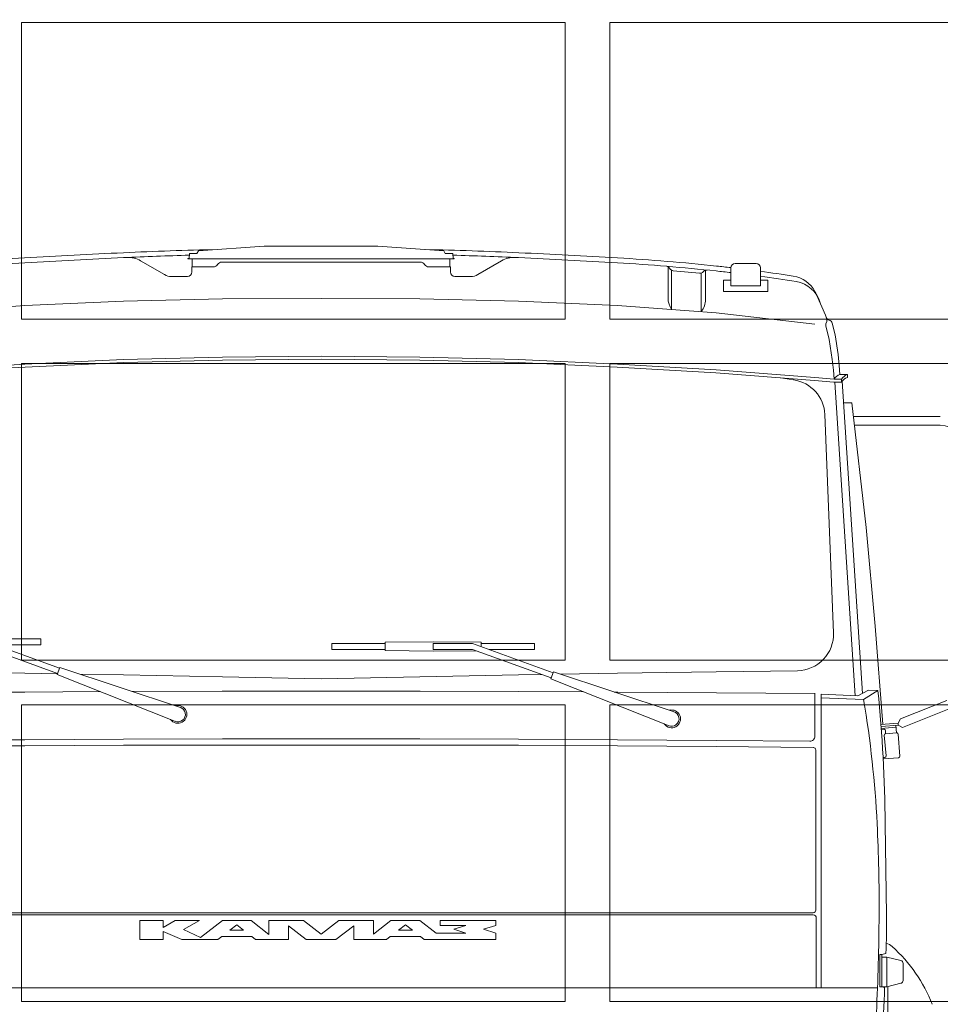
# Model space of a CAD drawing. Header units: metres. Extents: x -4 to 112, y -27 to 26.
# Tile 84 of 167: x 29.71 to 31.57, y 0.96 to 2.96. Entities that reach past the tile are written whole.
import ezdxf

# ---------------------------------------------------------------- set-up
doc = ezdxf.new("R2010")
doc.units = ezdxf.units.M
doc.header["$MEASUREMENT"] = 0
doc.layers.add('10 Wand außen', color=7, linetype='Continuous')
doc.layers.add('94 Genehmigungsplanung Bemaßung', color=7, linetype='Continuous')
doc.styles.add('ERSTELLTER_STIL_2', font='arial.ttf')
doc.dimstyles.new('ERSTELLTER_STIL__1', dxfattribs={"dimtxt": 0.25, "dimasz": 0.19, "dimexe": 0.18, "dimexo": 0.1, "dimgap": 0, "dimtad": 1, "dimtih": 1, "dimtoh": 1, "dimzin": 0, "dimdsep": 46, "dimtxsty": 'ERSTELLTER_STIL_2', "dimblk": 'ARROWHEAD_6', "dimblk1": 'ARROWHEAD_6', "dimblk2": 'ARROWHEAD_6', "dimcen": 0.09, "dimclrd": 7, "dimclre": 7, "dimclrt": 7, "dimazin": 0, "dimtfac": 1, "dimtdec": 4, "dimtmove": 0, "dimatfit": 3, "dimfxl": 1, "dimtolj": 1, "dimtzin": 0, "dimarcsym": 0})

# ---------------------------------------------------------------- blocks, each defined once
blk = doc.blocks.new('*D38', base_point=(27236.1321, 0))
at = {"layer": '94 Genehmigungsplanung Bemaßung', "color": 7, "linetype": 'Continuous', "lineweight": 13}
for p, q in [((17.3411, 9.2531), (17.3411, 9.6281)), ((58.1625, 9.2531), (58.1625, 9.6281)), ((17.4411, 9.5406), (17.2411, 9.3406)), ((58.0625, 9.3406), (58.2625, 9.5406)), ((17.1911, 9.4406), (17.3411, 9.4406)), ((17.3411, 9.4406), (58.1625, 9.4406)), ((58.1625, 9.4406), (58.3125, 9.4406))]:
    blk.add_line(p, q, dxfattribs=at)
at = {"layer": '94 Genehmigungsplanung Bemaßung', "color": 7, "lineweight": 13, "insert": (37.3228, 9.4906), "char_height": 0.25, "attachment_point": 7, "style": 'ERSTELLTER_STIL_2'}
blk.add_mtext('\\A1;{\\pql;\\fArial|b0|i0|c0|p0;\\W1.000000;40,82}', dxfattribs=at)
blk = doc.blocks.new('ARROWHEAD_6')
at = {"color": 0, "linetype": 'Continuous', "lineweight": 0}
for p, q in [((-0.5, -0.5), (0.5, 0.5)), ((0, 0), (-1, 0))]:
    blk.add_line(p, q, dxfattribs=at)

msp = doc.modelspace()

# ---------------------------------------------------------------- linework, layer by layer
at = {"color": 7, "linetype": 'Continuous', "lineweight": 13}
for p, q in [((30.0696, 2.4874), (30.2029, 2.4974)), ((30.4327, 2.4974), (30.2029, 2.4974)), ((30.566, 2.4874), (30.4327, 2.4974)), ((30.0483, 2.4724), (30.0506, 2.4724)), ((30.0483, 2.4724), (30.0483, 2.4717)), ((30.5873, 2.4717), (30.0483, 2.4717)), ((30.0515, 2.4824), (30.0506, 2.4724)), ((30.0515, 2.4824), (30.0667, 2.4824)), ((30.0571, 2.4717), (30.0571, 2.455)), ((30.0667, 2.4824), (30.0696, 2.4874)), ((30.5689, 2.4824), (30.566, 2.4874)), ((30.5841, 2.4824), (30.5689, 2.4824)), ((30.5785, 2.4717), (30.5785, 2.455)), ((30.5841, 2.4824), (30.585, 2.4724)), ((30.5873, 2.4724), (30.585, 2.4724)), ((30.5873, 2.4724), (30.5873, 2.4717)), ((30.0007, 2.4398), (29.9527, 2.4675)), ((30.0998, 2.455), (30.0562, 2.455)), ((30.0562, 2.455), (30.0562, 2.445)), ((30.5186, 2.465), (30.1171, 2.465)), ((30.5359, 2.455), (30.5794, 2.455)), ((30.5794, 2.455), (30.5794, 2.445)), ((30.6349, 2.4398), (30.6829, 2.4675)), ((31.0197, 2.4555), (31.0197, 2.3919)), ((31.0248, 2.4501), (31.0219, 2.4536)), ((31.1468, 2.4531), (31.1468, 2.4171)), ((31.1558, 2.462), (31.1977, 2.462)), ((31.2067, 2.4531), (31.2067, 2.4171)), ((30.0152, 2.4359), (30.0472, 2.4359)), ((30.6204, 2.4359), (30.5885, 2.4359)), ((31.0269, 2.4484), (31.0269, 2.3691)), ((31.0302, 2.4473), (31.0835, 2.4424)), ((31.0868, 2.4427), (31.0868, 2.3647)), ((31.0894, 2.4442), (31.0929, 2.4471)), ((31.0955, 2.4485), (31.0955, 2.3895)), ((31.1318, 2.4286), (31.1468, 2.4286)), ((31.1318, 2.4286), (31.1318, 2.4056)), ((31.1468, 2.4171), (31.2067, 2.4171)), ((31.2067, 2.4286), (31.2217, 2.4286)), ((31.2217, 2.4286), (31.2217, 2.4056)), ((29.9183, 2.3858), (30.1181, 2.3903)), ((30.1181, 2.3903), (30.3178, 2.3915)), ((30.5176, 2.3903), (30.3178, 2.3915)), ((30.7173, 2.3858), (30.5176, 2.3903)), ((31.1318, 2.4056), (31.2217, 2.4056)), ((31.317, 2.4052), (31.321, 2.3975)), ((31.321, 2.3975), (31.338, 2.3576)), ((29.5188, 2.3626), (29.7186, 2.3771)), ((29.7186, 2.3771), (29.9183, 2.3858)), ((30.9171, 2.3771), (30.7173, 2.3858)), ((31.1168, 2.3626), (30.9171, 2.3771)), ((31.3165, 2.3394), (31.1168, 2.3626)), ((31.338, 2.3576), (31.3406, 2.3501)), ((31.3389, 2.3359), (31.3455, 2.3081)), ((31.3406, 2.3451), (31.3391, 2.3402)), ((31.3518, 2.3415), (31.3575, 2.3176)), ((31.3575, 2.3176), (31.364, 2.2777)), ((31.3455, 2.3081), (31.352, 2.2682)), ((30.1181, 2.2727), (29.9183, 2.2677)), ((30.3178, 2.2747), (30.1181, 2.2727)), ((30.3178, 2.2747), (30.5176, 2.2727)), ((30.5176, 2.2727), (30.7173, 2.2677)), ((31.364, 2.2777), (31.3662, 2.2557)), ((29.7186, 2.2587), (29.5188, 2.2467)), ((29.7189, 2.2527), (29.5192, 2.2407)), ((29.9183, 2.2677), (29.7186, 2.2587)), ((29.9186, 2.2617), (29.7188, 2.2527)), ((30.1182, 2.2667), (29.9185, 2.2617)), ((30.3179, 2.2687), (30.1181, 2.2667)), ((30.3178, 2.2687), (30.5175, 2.2667)), ((30.5174, 2.2667), (30.7172, 2.2617)), ((30.717, 2.2617), (30.9168, 2.2527)), ((30.7173, 2.2677), (30.9171, 2.2587)), ((30.9167, 2.2527), (31.1164, 2.2407)), ((30.9171, 2.2587), (31.1168, 2.2467)), ((31.352, 2.2682), (31.3542, 2.2462)), ((31.3662, 2.2557), (31.3675, 2.2377)), ((31.1163, 2.2407), (31.3161, 2.2253)), ((31.1168, 2.2467), (31.3165, 2.2312)), ((31.2472, 2.2306), (31.2738, 2.2267)), ((31.3165, 2.2312), (31.3555, 2.2282)), ((31.3542, 2.2462), (31.3555, 2.2282)), ((31.3825, 2.2377), (31.3675, 2.2377)), ((31.3825, 2.2377), (31.3825, 2.2317)), ((31.3161, 2.2253), (31.3553, 2.2223)), ((31.3705, 2.2223), (31.3553, 2.2223)), ((31.3705, 2.2282), (31.3555, 2.2282)), ((31.3573, 2.2223), (31.3985, 1.588)), ((31.3705, 2.2282), (31.3705, 2.2223)), ((31.3722, 2.2244), (31.4132, 1.5927)), ((31.3915, 2.1802), (31.3751, 2.1802)), ((31.3915, 2.1802), (31.4204, 1.9281)), ((31.3545, 1.7154), (31.337, 2.1565)), ((31.3946, 2.1528), (31.5705, 2.1528)), ((31.3967, 2.1348), (31.5705, 2.1348)), ((31.4204, 1.9281), (31.4389, 1.7284)), ((31.4389, 1.7284), (31.454, 1.5301)), ((29.6257, 1.7026), (29.7884, 1.6434)), ((29.6432, 1.7027), (29.7505, 1.7027)), ((29.7505, 1.7027), (29.7505, 1.6905)), ((30.3398, 1.6938), (30.3398, 1.6815)), ((30.4472, 1.6938), (30.3398, 1.6938)), ((30.5445, 1.697), (30.4472, 1.6961)), ((30.4472, 1.6961), (30.4472, 1.6791)), ((30.5445, 1.697), (30.6419, 1.6961)), ((30.5445, 1.6936), (30.5445, 1.6816)), ((30.6244, 1.6936), (30.5445, 1.6936)), ((30.6244, 1.6936), (30.7872, 1.6344)), ((30.6419, 1.6961), (30.6419, 1.6873)), ((30.6419, 1.6938), (30.7493, 1.6938)), ((30.7493, 1.6938), (30.7493, 1.6815)), ((29.6257, 1.6906), (29.7846, 1.6328)), ((29.6591, 1.6905), (29.7505, 1.6905)), ((30.4472, 1.6815), (30.3398, 1.6815)), ((30.5445, 1.6782), (30.4472, 1.6791)), ((30.6244, 1.6816), (30.5445, 1.6816)), ((30.5445, 1.6782), (30.6315, 1.679)), ((30.6244, 1.6816), (30.7833, 1.6238)), ((30.6578, 1.6815), (30.7493, 1.6815)), ((29.7186, 1.6335), (29.5188, 1.6365)), ((29.7844, 1.6323), (29.7186, 1.6335)), ((29.7891, 1.6451), (29.784, 1.631)), ((29.7891, 1.6451), (30.0333, 1.5642)), ((30.7878, 1.6361), (30.7827, 1.622)), ((30.7878, 1.6361), (31.032, 1.5552)), ((30.8018, 1.6315), (30.9171, 1.6335)), ((30.9171, 1.6335), (31.1168, 1.6365)), ((31.1168, 1.6365), (31.2816, 1.6385)), ((29.784, 1.631), (30.0231, 1.536)), ((29.9183, 1.63), (29.83, 1.6316)), ((30.1181, 1.626), (29.9183, 1.63)), ((30.3178, 1.622), (30.1181, 1.626)), ((30.3178, 1.622), (30.5176, 1.626)), ((30.5176, 1.626), (30.7173, 1.63)), ((30.7173, 1.63), (30.764, 1.6308)), ((30.7827, 1.622), (31.0218, 1.527)), ((29.7179, 1.5953), (29.5181, 1.5938)), ((29.8719, 1.5961), (29.7181, 1.5953)), ((30.1177, 1.597), (29.9362, 1.5964)), ((30.3177, 1.5973), (30.1179, 1.597)), ((30.3179, 1.5973), (30.5177, 1.597)), ((30.5179, 1.597), (30.7177, 1.5963)), ((30.7178, 1.5963), (30.8491, 1.5956)), ((30.9109, 1.5953), (30.9175, 1.5953)), ((30.9109, 1.5953), (30.9175, 1.5953)), ((30.9178, 1.5953), (31.1175, 1.5938)), ((31.1176, 1.5938), (31.3174, 1.5921)), ((31.4034, 1.5878), (31.4254, 1.5989)), ((31.4444, 1.5983), (31.4154, 1.5801)), ((31.4254, 1.5989), (31.4444, 1.5983)), ((31.3165, 1.5058), (31.3165, 1.5921)), ((31.3295, 1.5908), (31.3295, 0.9972)), ((31.4034, 1.5878), (31.3295, 1.5908)), ((31.4154, 1.5801), (31.3295, 1.5836)), ((31.49, 1.5412), (31.5834, 1.5785)), ((31.494, 1.5237), (31.5881, 1.5612)), ((31.4851, 1.5326), (31.49, 1.5412)), ((31.4503, 1.5298), (31.4851, 1.5326)), ((31.4506, 1.5258), (31.4854, 1.5286)), ((31.4509, 1.5218), (31.4807, 1.5243)), ((31.451, 1.5198), (31.456, 1.5202)), ((31.4598, 1.511), (31.4593, 1.5175)), ((31.4804, 1.5283), (31.4817, 1.5129)), ((31.4851, 1.5326), (31.4854, 1.5286)), ((31.4854, 1.5286), (31.494, 1.5237)), ((29.7186, 1.4989), (29.5188, 1.4974)), ((29.9183, 1.4999), (29.7186, 1.4989)), ((30.1181, 1.5007), (29.9183, 1.4999)), ((30.3178, 1.5009), (30.1181, 1.5007)), ((30.3178, 1.5009), (30.5176, 1.5007)), ((30.5176, 1.5007), (30.7173, 1.4999)), ((30.7173, 1.4999), (30.9171, 1.4989)), ((30.9171, 1.4989), (31.1168, 1.4974)), ((31.1168, 1.4974), (31.3065, 1.4958)), ((31.4607, 1.4665), (31.4571, 1.5078)), ((31.4599, 1.511), (31.4817, 1.5129)), ((31.485, 1.5101), (31.4887, 1.4658)), ((29.7186, 1.4867), (29.5188, 1.4852)), ((29.9183, 1.4877), (29.7186, 1.4867)), ((30.1181, 1.488), (29.9183, 1.4877)), ((30.3178, 1.4882), (30.1181, 1.488)), ((30.3178, 1.4882), (30.5176, 1.488)), ((30.5176, 1.488), (30.7173, 1.4877)), ((30.7173, 1.4877), (30.9171, 1.4867)), ((30.9171, 1.4867), (31.1168, 1.4852)), ((31.1168, 1.4852), (31.3136, 1.4832)), ((31.3185, 1.4782), (31.3185, 1.1541)), ((31.4546, 1.4629), (31.4579, 1.4632)), ((31.4562, 1.4601), (31.486, 1.4626)), ((29.3221, 1.1491), (30.3178, 1.1491)), ((31.3136, 1.1445), (29.3221, 1.1445)), ((31.3136, 1.1491), (30.3178, 1.1491)), ((31.3194, 1.1386), (31.3194, 0.9972)), ((29.9513, 1.1335), (29.9982, 1.1335)), ((29.9513, 1.0946), (29.9513, 1.1335)), ((29.9982, 1.1191), (30.0222, 1.1335)), ((29.9982, 1.1335), (29.9982, 1.1191)), ((30.0222, 1.1335), (30.0721, 1.1335)), ((30.0721, 1.1335), (30.0397, 1.1151)), ((30.1181, 1.1335), (30.0741, 1.0988)), ((30.1181, 1.1335), (30.176, 1.1335)), ((30.147, 1.1245), (30.1331, 1.1136)), ((30.147, 1.1245), (30.1609, 1.1136)), ((30.176, 1.1335), (30.2119, 1.1052)), ((30.2119, 1.1052), (30.2119, 1.1335)), ((30.2119, 1.1335), (30.2819, 1.1335)), ((30.2519, 1.1226), (30.2879, 1.0946)), ((30.2519, 1.0946), (30.2519, 1.1226)), ((30.2819, 1.1335), (30.3178, 1.1056)), ((30.3538, 1.1335), (30.3178, 1.1056)), ((30.3837, 1.1226), (30.3478, 1.0946)), ((30.4237, 1.1335), (30.3538, 1.1335)), ((30.3837, 1.0946), (30.3837, 1.1226)), ((30.4237, 1.1055), (30.4237, 1.1335)), ((30.4591, 1.1335), (30.4237, 1.1055)), ((30.5176, 1.1335), (30.4591, 1.1335)), ((30.4886, 1.1245), (30.4747, 1.1136)), ((30.4886, 1.1245), (30.5025, 1.1136)), ((30.5176, 1.1335), (30.5505, 1.1076)), ((30.6714, 1.1335), (30.5585, 1.1335)), ((30.5585, 1.1335), (30.5585, 1.1235)), ((30.5585, 1.1235), (30.6109, 1.1235)), ((30.6109, 1.1235), (30.586, 1.1156)), ((30.586, 1.1156), (30.6109, 1.1076)), ((30.6714, 1.1235), (30.6464, 1.1156)), ((30.6464, 1.1156), (30.6714, 1.1076)), ((30.6714, 1.1235), (30.6714, 1.1335)), ((29.9982, 1.1111), (29.9982, 1.0946)), ((29.9982, 1.1111), (30.0362, 1.0946)), ((30.0397, 1.1151), (30.0741, 1.0988)), ((30.1167, 1.1006), (30.1091, 1.0946)), ((30.1774, 1.1006), (30.1167, 1.1006)), ((30.1609, 1.1136), (30.1331, 1.1136)), ((30.1774, 1.1006), (30.185, 1.0946)), ((30.4577, 1.1006), (30.4501, 1.0946)), ((30.519, 1.1006), (30.4577, 1.1006)), ((30.5025, 1.1136), (30.4747, 1.1136)), ((30.519, 1.1006), (30.5265, 1.0946)), ((30.6109, 1.1076), (30.5505, 1.1076)), ((30.6714, 1.0946), (30.6714, 1.1076)), ((29.9513, 1.0946), (29.9982, 1.0946)), ((30.1091, 1.0946), (30.0362, 1.0946)), ((30.185, 1.0946), (30.2519, 1.0946)), ((30.2879, 1.0946), (30.3178, 1.0946)), ((30.3478, 1.0946), (30.3178, 1.0946)), ((30.4501, 1.0946), (30.3837, 1.0946)), ((30.6714, 1.0946), (30.5265, 1.0946)), ((31.448, 0.9993), (31.448, 1.0642)), ((31.448, 1.0642), (31.4524, 1.0642)), ((31.4524, 1.0642), (31.4605, 1.0664)), ((31.4524, 1.0642), (31.4524, 0.9993)), ((31.4524, 1.0592), (31.4624, 1.0592)), ((31.4624, 1.0592), (31.4624, 0.9993)), ((31.4624, 1.0592), (31.4907, 1.0524)), ((31.4953, 1.0465), (31.4953, 1.012)), ((31.4434, 0.9972), (29.1922, 0.9972)), ((31.448, 0.9993), (31.4524, 0.9993)), ((31.4524, 0.9993), (31.4624, 0.9993)), ((31.4524, 0.9993), (31.4578, 0.9978)), ((31.4624, 0.9993), (31.4907, 1.0062)), ((31.4644, 0.9998), (31.4644, 0.3821))]:
    msp.add_line(p, q, dxfattribs=at)
for points in [[(30.1073, 2.4902, 0.007101), (29.9178, 2.4839, 0.002483), (29.718, 2.4734, 0.012449), (29.5178, 2.4569, 0.002117), (29.4888, 2.4537)], [(30.5284, 2.4902, -0.007101), (30.7178, 2.4839, -0.002483), (30.9176, 2.4734, -0.012449), (31.1179, 2.4569, -0.002117), (31.1468, 2.4537)], [(30.0512, 2.4789, 0.00499), (29.9183, 2.4739, 0.002483), (29.7186, 2.4634, 0.012449), (29.5188, 2.447, 0.0022), (29.4889, 2.4436)], [(30.5844, 2.4789, -0.00499), (30.7173, 2.4739, -0.002483), (30.9171, 2.4634, -0.012449), (31.1168, 2.447, -0.0022), (31.1468, 2.4436)], [(31.2067, 2.4462, -0.004879), (31.2731, 2.4366)], [(31.2067, 2.4361, -0.00533), (31.279, 2.4256)], [(31.3555, 2.2282, -0.144009), (31.3675, 2.2377)], [(31.3705, 2.2282, -0.144009), (31.3825, 2.2377)], [(31.3705, 2.2223, -0.144009), (31.3825, 2.2317)], [(31.4444, 1.5983, -0.021047), (31.4591, 1.3289), (31.4616, 1.1441, -0.014648), (31.4605, 1.0664)], [(31.4154, 1.5801, -0.029085), (31.4426, 1.3289, -0.014079), (31.4466, 1.1441, -0.010326), (31.4413, 0.9472)], [(31.4578, 0.9978, -0.007076), (31.4469, 0.7896, -0.018251), (31.4454, 0.7751)]]:
    msp.add_lwpolyline(points, format="xyb", dxfattribs=at)
for centre, radius, start, end in [((29.9273, 2.4235), 0.0508, 60, 92.6639), ((30.7083, 2.4235), 0.0508, 87.3361, 120), ((30.0998, 2.465), 0.00999, 270, 330), ((30.1171, 2.455), 0.00999, 90, 150), ((30.5186, 2.455), 0.00999, 30, 90), ((30.5359, 2.465), 0.00999, 210, 270), ((31.0157, 2.4485), 0.00799, 39.7143, 85.2927), ((31.0309, 2.4553), 0.00799, 219.7143, 264.7143), ((31.1558, 2.4531), 0.00899, 90, 180), ((31.1977, 2.4531), 0.00899, 0, 90), ((30.0152, 2.4649), 0.0291, 240, 270), ((30.0472, 2.445), 0.00909, 270, 0), ((30.5885, 2.445), 0.00909, 180, 270), ((30.6204, 2.4649), 0.0291, 270, 300), ((31.0843, 2.4503), 0.00799, 264.7143, 309.7143), ((31.098, 2.4409), 0.00799, 84.115, 129.7143), ((31.2639, 2.3774), 0.0599, 27.6995, 81.247), ((31.2697, 2.3664), 0.0599, 15.6009, 81.1213), ((31.0597, 2.3919), 0.0399, 180, 214.8515), ((31.0555, 2.3895), 0.0399, 321.669, 0), ((31.3473, 2.3553), 0.00799, 198.9704, 258.441), ((31.333, 2.3475), 0.00799, 342.1323, 18.9704), ((31.3467, 2.3378), 0.00799, 162.1323, 193.3602), ((31.3441, 2.3396), 0.00799, 13.3602, 78.441), ((31.2631, 2.1536), 0.0739, 2.2746, 81.6621), ((31.5705, 2.0849), 0.0499, 0, 90), ((31.2806, 1.7124), 0.0739, 270.7132, 2.2746), ((30.0282, 1.5501), 0.018, 214.7378, 105.2622), ((30.0282, 1.5501), 0.015, 246.6633, 73.3367), ((31.0269, 1.5411), 0.018, 214.7378, 105.2622), ((31.0269, 1.5411), 0.015, 246.6633, 73.3367), ((31.4563, 1.5172), 0.003, 4.8832, 94.8832), ((31.3066, 1.5058), 0.00999, 269.4987, 0), ((31.4601, 1.508), 0.003, 94.8832, 184.8832), ((31.482, 1.5099), 0.003, 4.8832, 94.8832), ((31.3136, 1.4782), 0.00499, 0, 89.4327), ((31.4559, 1.463), 0.003, 247.7175, 274.8832), ((31.4577, 1.4662), 0.003, 274.8832, 4.8832), ((31.4858, 1.4656), 0.003, 274.8832, 4.8832), ((31.3136, 1.1541), 0.00499, 270, 0), ((31.3136, 1.1386), 0.00589, 0, 90), ((31.4532, 1.0582), 0.03, 48.0842, 74.7572), ((31.2677, 0.8516), 0.3076, 21.3848, 48.0842), ((31.4893, 1.0465), 0.00599, 0, 76.373), ((31.4893, 1.012), 0.00599, 283.627, 0)]:
    msp.add_arc(centre, radius, start, end, dxfattribs=at)
at = {"layer": '10 Wand außen', "color": 7, "linetype": 'Continuous', "lineweight": 13}
for p, q in [((29.7116, 2.9495), (29.7116, 2.3495)), ((30.8116, 2.9495), (29.7116, 2.9495)), ((30.8116, 2.3495), (30.8116, 2.9495)), ((32.0016, 2.9495), (30.9016, 2.9495)), ((30.9016, 2.9495), (30.9016, 2.3495)), ((29.7116, 2.3495), (30.8116, 2.3495)), ((30.9016, 2.3495), (32.0016, 2.3495)), ((29.7116, 2.2595), (29.7116, 1.6595)), ((30.8116, 2.2595), (29.7116, 2.2595)), ((30.8116, 1.6595), (30.8116, 2.2595)), ((32.0016, 2.2595), (30.9016, 2.2595)), ((30.9016, 2.2595), (30.9016, 1.6595)), ((29.7116, 1.6595), (30.8116, 1.6595)), ((30.9016, 1.6595), (32.0016, 1.6595)), ((29.7116, 1.5695), (29.7116, 0.9695)), ((30.8116, 1.5695), (29.7116, 1.5695)), ((30.8116, 0.9695), (30.8116, 1.5695)), ((32.0016, 1.5695), (30.9016, 1.5695)), ((30.9016, 1.5695), (30.9016, 0.9695)), ((29.7116, 0.9695), (30.8116, 0.9695)), ((30.9016, 0.9695), (32.0016, 0.9695))]:
    msp.add_line(p, q, dxfattribs=at)

# ---------------------------------------------------------------- dimensions: what is measured, and where the dimension line sits
at = {"layer": '94 Genehmigungsplanung Bemaßung', "color": 7, "linetype": 'Continuous', "lineweight": 13}
dim = msp.add_linear_dim(base=(58.1625, 9.4406), p1=(17.3411, 1.2), p2=(58.1625, -0.1), dimstyle='ERSTELLTER_STIL__1', dxfattribs=at)
dim.commit()
dim.dimension.update_dxf_attribs({"geometry": '*D38', "text_midpoint": (37.7416, 9.6156), "dimtype": 160})

doc.saveas('drawing.dxf')
